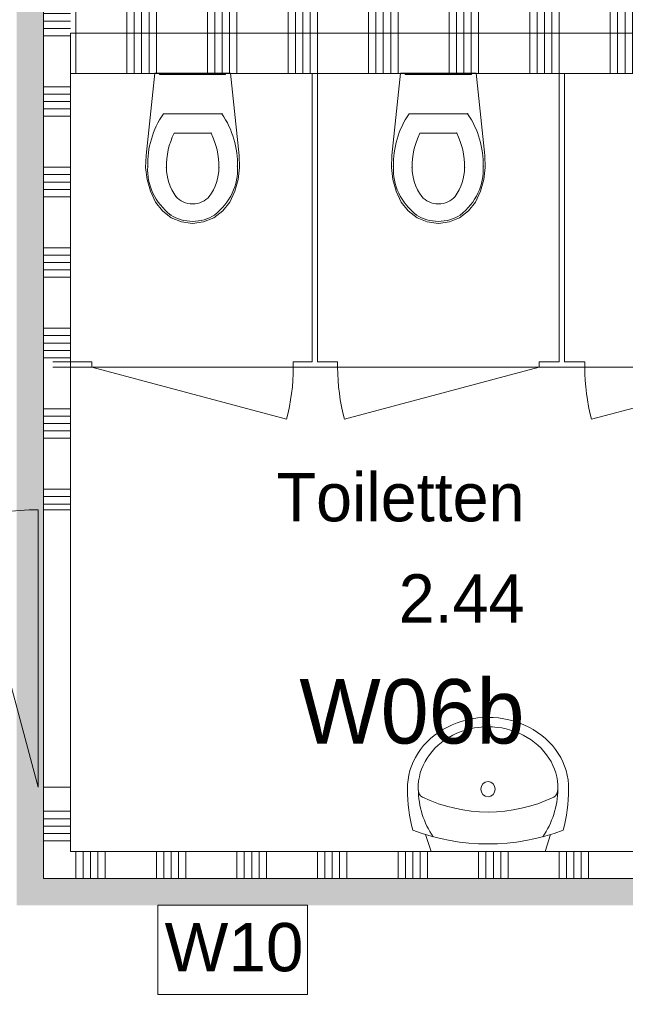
# Model space of a CAD drawing. Header units: millimetres. Extents: x -409 to 257590, y -7854 to 67330.
# Tile 164 of 205: x 62191 to 64446, y 16681 to 20350. Entities that reach past the tile are written whole.
import ezdxf
from ezdxf.enums import TextEntityAlignment as Align

# ---------------------------------------------------------------- set-up
doc = ezdxf.new("R2010")
doc.units = ezdxf.units.MM
doc.header["$MEASUREMENT"] = 0
for name, color, linetype in [('Info Wandafwerking aanduiding', 7, 'Continuous'), ('Info Wandafwerking aanduiding Doorsnede-arcering', 7, 'Continuous'), ('New_# trashcan Laagscheidingslijnen', 7, 'Continuous'), ('New_22 NC Binnenwanden', 7, 'Continuous'), ('New_22 NC Binnenwanden Deuren', 7, 'Continuous'), ('New_22 NC Binnenwanden Doorsnede-arcering', 7, 'Continuous'), ('New_22 NC Binnenwanden Laagscheidingslijnen', 7, 'Continuous'), ('New_72 Vaste Inrichting', 7, 'Continuous'), ('New_72 Vaste Inrichting Deuren', 7, 'Continuous'), ('New_72 Vaste Inrichting Laagscheidingslijnen', 7, 'Continuous'), ('New_74 Sanitair', 7, 'Continuous'), ('New_Z Ruimtefuncties', 7, 'Continuous'), ('New_Z Ruimtefuncties Zone omranding', 7, 'Continuous'), ('New_Z Ruimtefuncties Zone tekst', 7, 'Continuous')]:
    doc.layers.add(name, color=color, linetype=linetype)
doc.styles.add('GENERATED_STYLE_1', font='txt')
doc.styles.add('GENERATED_STYLE_2', font='txt')

# ---------------------------------------------------------------- blocks, each defined once
blk = doc.blocks.new('*X596')
at = {"layer": 'New_22 NC Binnenwanden Doorsnede-arcering', "color": 254, "linetype": 'Continuous', "lineweight": 0, "true_color": 0xe9ebeb}
for p, q in [((62400, 17250), (62400, 17150)), ((62427.4, 17250), (62427.4, 17150)), ((62454.9, 17250), (62454.9, 17150)), ((62482.3, 17250), (62482.3, 17150)), ((62509.7, 17250), (62509.7, 17150)), ((62700, 17250), (62700, 17150)), ((62727.4, 17250), (62727.4, 17150)), ((62754.9, 17250), (62754.9, 17150)), ((62782.3, 17250), (62782.3, 17150)), ((62809.7, 17250), (62809.7, 17150)), ((63000, 17250), (63000, 17150)), ((63027.4, 17250), (63027.4, 17150)), ((63054.9, 17250), (63054.9, 17150)), ((63082.3, 17250), (63082.3, 17150)), ((63109.7, 17250), (63109.7, 17150)), ((63300, 17250), (63300, 17150)), ((63327.4, 17250), (63327.4, 17150)), ((63354.9, 17250), (63354.9, 17150)), ((63382.3, 17250), (63382.3, 17150)), ((63409.7, 17250), (63409.7, 17150)), ((63600, 17250), (63600, 17150)), ((63627.4, 17250), (63627.4, 17150)), ((63654.9, 17250), (63654.9, 17150)), ((63682.3, 17250), (63682.3, 17150)), ((63709.7, 17250), (63709.7, 17150)), ((63900, 17250), (63900, 17150)), ((63927.4, 17250), (63927.4, 17150)), ((63954.9, 17250), (63954.9, 17150)), ((63982.3, 17250), (63982.3, 17150)), ((64009.7, 17250), (64009.7, 17150)), ((64200, 17250), (64200, 17150)), ((64227.4, 17250), (64227.4, 17150)), ((64254.9, 17250), (64254.9, 17150)), ((64282.3, 17250), (64282.3, 17150)), ((64309.7, 17250), (64309.7, 17150))]:
    blk.add_line(p, q, dxfattribs=at)
blk = doc.blocks.new('Wall_131_2', base_point=(62280, 17250))
at = {"layer": 'New_22 NC Binnenwanden', "color": 8, "linetype": 'Continuous', "lineweight": 0, "true_color": 0x778488, "flags": 128}
for points in [[(65435, 17250), (62380, 17250)], [(62380, 17150), (71479.5, 17150)]]:
    blk.add_lwpolyline(points, dxfattribs=at)
at = {"layer": 'New_22 NC Binnenwanden', "color": 8, "lineweight": 0, "true_color": 0x778488}
blk.add_blockref('*X596', (0, 0), dxfattribs=at)
blk = doc.blocks.new('D1 22_6')
at = {"layer": 'New_72 Vaste Inrichting Deuren', "color": 1, "linetype": 'Continuous', "lineweight": 0}
for q in [(-349.4, 194.1), (-375, 0)]:
    blk.add_line((375, 0), q, dxfattribs=at)
at = {"layer": 'New_72 Vaste Inrichting Deuren', "color": 9, "linetype": 'Continuous', "lineweight": 0}
for p, q in [((-375, -0.1), (-375, -20)), ((375, -0.1), (375, -20))]:
    blk.add_line(p, q, dxfattribs=at)
at = {"layer": 'New_72 Vaste Inrichting Deuren', "color": 1, "linetype": 'Continuous', "lineweight": 0}
blk.add_arc((375, 0), 750, 165, 180, dxfattribs=at)
blk = doc.blocks.new('Wall_192_2', base_point=(62280, 19065))
at = {"layer": 'New_# trashcan Laagscheidingslijnen', "color": 9, "linetype": 'Continuous', "lineweight": 0}
for p, q in [((62414.5, 19075), (62314.5, 19075)), ((62314.5, 19055), (62414.5, 19055)), ((66877.6, 19075), (66777.6, 19075)), ((66777.6, 19055), (66877.6, 19055))]:
    blk.add_line(p, q, dxfattribs=at)
at = {"layer": 'New_72 Vaste Inrichting', "color": 9, "linetype": 'Continuous', "lineweight": 0}
for p, q in [((62460, 19055.1), (62460, 19075)), ((63210, 19055.1), (63210, 19075)), ((63375, 19055.1), (63375, 19075)), ((64125, 19055.1), (64125, 19075)), ((64295, 19055.1), (64295, 19075)), ((65045, 19055.1), (65045, 19075)), ((65215, 19055.1), (65215, 19075)), ((65965, 19055.1), (65965, 19075)), ((66130, 19055.1), (66130, 19075)), ((66880, 19055.1), (66880, 19075))]:
    blk.add_line(p, q, dxfattribs=at)
at = {"layer": 'New_72 Vaste Inrichting', "color": 9, "linetype": 'Continuous', "lineweight": 0, "flags": 128}
for points in [[(62460, 19075), (62414.5, 19075)], [(62414.5, 19055), (62460, 19055)], [(63280, 19075), (63210, 19075)], [(63210, 19055), (63375, 19055)], [(63375, 19075), (63300, 19075)], [(64200, 19075), (64125, 19075)], [(64125, 19055), (64295, 19055)], [(64295, 19075), (64220, 19075)], [(65120, 19075), (65045, 19075)], [(65045, 19055), (65215, 19055)], [(65215, 19075), (65140, 19075)], [(66040, 19075), (65965, 19075)], [(65965, 19055), (66130, 19055)], [(66130, 19075), (66060, 19075)], [(66960, 19075), (66880, 19075)], [(66880, 19055), (66960, 19055)], [(67060, 19055), (67060, 19075)]]:
    blk.add_lwpolyline(points, dxfattribs=at)
at = {"layer": 'New_72 Vaste Inrichting Laagscheidingslijnen', "color": 8, "linetype": 'Continuous', "lineweight": 0, "true_color": 0x778488}
for p, q in [((66960, 19075), (66960, 19055)), ((67060, 19055), (67060, 19075))]:
    blk.add_line(p, q, dxfattribs=at)
at = {"layer": 'New_72 Vaste Inrichting Deuren', "color": 1, "linetype": 'Continuous', "lineweight": 0, "zscale": 1000, "rotation": 180}
blk.add_blockref('D1 22_6', (62835, 19055), dxfattribs=at)
at = {"layer": 'New_72 Vaste Inrichting Deuren', "color": 1, "linetype": 'Continuous', "lineweight": 0, "xscale": -1, "zscale": 1000, "rotation": 180}
for p in [(63750, 19055), (64670, 19055), (65590, 19055), (66505, 19055)]:
    blk.add_blockref('D1 22_6', p, dxfattribs=at)
blk = doc.blocks.new('Wall_194_2', base_point=(64210, 19065))
at = {"layer": 'New_# trashcan Laagscheidingslijnen', "color": 9, "linetype": 'Continuous', "lineweight": 0}
for p, q in [((64200, 20133.8), (64200, 20033.8)), ((64220, 20033.8), (64220, 20133.8))]:
    blk.add_line(p, q, dxfattribs=at)
at = {"layer": 'New_72 Vaste Inrichting', "color": 9, "linetype": 'Continuous', "lineweight": 0}
blk.add_line((64220, 20150), (64200, 20150), dxfattribs=at)
at = {"layer": 'New_72 Vaste Inrichting', "color": 9, "linetype": 'Continuous', "lineweight": 0, "flags": 128}
for points in [[(64220, 20300), (64200, 20300)], [(64200, 20150), (64200, 20133.8)], [(64220, 20133.8), (64220, 20150)], [(64200, 20033.8), (64200, 19075)], [(64220, 19075), (64220, 20033.8)]]:
    blk.add_lwpolyline(points, dxfattribs=at)
blk = doc.blocks.new('*X838')
at = {"layer": 'New_22 NC Binnenwanden Doorsnede-arcering', "color": 254, "linetype": 'Continuous', "lineweight": 0, "true_color": 0xe9ebeb}
for p, q in [((63490.3, 20150), (63490.3, 20300)), ((63517.7, 20150), (63517.7, 20300)), ((63545.1, 20150), (63545.1, 20300)), ((63572.6, 20150), (63572.6, 20300)), ((63600, 20150), (63600, 20300)), ((63790.3, 20150), (63790.3, 20300)), ((63817.7, 20150), (63817.7, 20300)), ((63845.1, 20150), (63845.1, 20300)), ((63872.6, 20150), (63872.6, 20300)), ((63900, 20150), (63900, 20300)), ((64090.3, 20150), (64090.3, 20300)), ((64117.7, 20150), (64117.7, 20300)), ((64145.1, 20150), (64145.1, 20300)), ((64172.6, 20150), (64172.6, 20300)), ((64200, 20150), (64200, 20300)), ((64390.3, 20150), (64390.3, 20300)), ((64417.7, 20150), (64417.7, 20300)), ((64445.1, 20150), (64445.1, 20300)), ((64472.6, 20150), (64472.6, 20300)), ((64500, 20150), (64500, 20300)), ((64690.3, 20150), (64690.3, 20300)), ((64717.7, 20150), (64717.7, 20300)), ((64745.1, 20150), (64745.1, 20300)), ((64772.6, 20150), (64772.6, 20300)), ((64800, 20150), (64800, 20300)), ((64990.3, 20150), (64990.3, 20300)), ((65017.7, 20150), (65017.7, 20300)), ((65045.1, 20150), (65045.1, 20300)), ((65072.6, 20150), (65072.6, 20300)), ((65100, 20150), (65100, 20300)), ((65290.3, 20150), (65290.3, 20300)), ((65317.7, 20150), (65317.7, 20300)), ((65345.1, 20150), (65345.1, 20300)), ((65372.6, 20150), (65372.6, 20300)), ((65400, 20150), (65400, 20300)), ((65590.3, 20150), (65590.3, 20300)), ((65617.7, 20150), (65617.7, 20300)), ((65645.1, 20150), (65645.1, 20300)), ((65672.6, 20150), (65672.6, 20300)), ((65700, 20150), (65700, 20300)), ((65890.3, 20150), (65890.3, 20300)), ((65917.7, 20150), (65917.7, 20300)), ((65945.1, 20150), (65945.1, 20300)), ((65972.6, 20150), (65972.6, 20300)), ((66000, 20150), (66000, 20300)), ((66190.3, 20150), (66190.3, 20300)), ((66217.7, 20150), (66217.7, 20300)), ((66245.1, 20150), (66245.1, 20300)), ((66272.6, 20150), (66272.6, 20300)), ((66300, 20150), (66300, 20300)), ((66490.3, 20150), (66490.3, 20300)), ((66517.7, 20150), (66517.7, 20300)), ((66545.1, 20150), (66545.1, 20300)), ((66572.6, 20150), (66572.6, 20300)), ((66600, 20150), (66600, 20300)), ((66790.3, 20150), (66790.3, 20300)), ((66817.7, 20150), (66817.7, 20300)), ((66845.1, 20150), (66845.1, 20300)), ((66872.6, 20150), (66872.6, 20300)), ((66900, 20150), (66900, 20300))]:
    blk.add_line(p, q, dxfattribs=at)
blk = doc.blocks.new('*X839')
at = {"layer": 'New_22 NC Binnenwanden Doorsnede-arcering', "color": 254, "linetype": 'Continuous', "lineweight": 0, "true_color": 0xe9ebeb}
for p, q in [((62400, 20150), (62400, 20300)), ((62590.3, 20150), (62590.3, 20300)), ((62617.7, 20150), (62617.7, 20300)), ((62645.1, 20150), (62645.1, 20300)), ((62672.6, 20150), (62672.6, 20300)), ((62700, 20150), (62700, 20300)), ((62890.3, 20150), (62890.3, 20300)), ((62917.7, 20150), (62917.7, 20300)), ((62945.1, 20150), (62945.1, 20300)), ((62972.6, 20150), (62972.6, 20300)), ((63000, 20150), (63000, 20300)), ((63190.3, 20150), (63190.3, 20300)), ((63217.7, 20150), (63217.7, 20300)), ((63245.1, 20150), (63245.1, 20300)), ((63272.6, 20150), (63272.6, 20300))]:
    blk.add_line(p, q, dxfattribs=at)
blk = doc.blocks.new('*X840')
at = {"layer": 'New_22 NC Binnenwanden Doorsnede-arcering', "color": 254, "linetype": 'Continuous', "lineweight": 0, "true_color": 0xe9ebeb}
blk.add_line((63300, 20149.993), (63300, 20299.993), dxfattribs=at)
blk = doc.blocks.new('Wall_195_2', base_point=(62280, 20150))
at = {"layer": 'New_22 NC Binnenwanden', "color": 8, "linetype": 'Continuous', "lineweight": 0, "true_color": 0x778488, "flags": 128}
for points in [[(63280, 20300), (62380, 20300)], [(62380, 20300), (62380, 20150)], [(66960, 20300), (63300, 20300)], [(67060, 20150), (67060, 20300)], [(62380, 20150), (63280, 20150)], [(63300, 20150), (66960, 20150)]]:
    blk.add_lwpolyline(points, dxfattribs=at)
at = {"layer": 'New_22 NC Binnenwanden Laagscheidingslijnen', "color": 8, "linetype": 'Continuous', "lineweight": 0, "true_color": 0x778488}
for p, q in [((66960, 20300), (66960, 20150)), ((67060, 20150), (67060, 20300))]:
    blk.add_line(p, q, dxfattribs=at)
at = {"layer": 'New_72 Vaste Inrichting Laagscheidingslijnen', "color": 8, "linetype": 'Continuous', "lineweight": 0, "true_color": 0x778488}
for p, q in [((63300, 20300), (63280, 20300)), ((63280, 20150), (63300, 20150))]:
    blk.add_line(p, q, dxfattribs=at)
at = {"layer": 'New_22 NC Binnenwanden', "color": 8, "lineweight": 0, "true_color": 0x778488}
for name in ['*X839', '*X840', '*X838']:
    blk.add_blockref(name, (0, 0), dxfattribs=at)
blk = doc.blocks.new('Wall_196_2', base_point=(63290, 19065))
at = {"layer": 'New_# trashcan Laagscheidingslijnen', "color": 9, "linetype": 'Continuous', "lineweight": 0}
for p, q in [((63280, 20133.8), (63280, 20033.8)), ((63300, 20033.8), (63300, 20133.8))]:
    blk.add_line(p, q, dxfattribs=at)
at = {"layer": 'New_72 Vaste Inrichting', "color": 9, "linetype": 'Continuous', "lineweight": 0, "flags": 128}
for points in [[(63300, 20300), (63280, 20300)], [(63280, 20150), (63280, 20133.8)], [(63300, 20133.8), (63300, 20150)], [(63280, 20033.8), (63280, 19075)], [(63300, 19075), (63300, 20033.8)]]:
    blk.add_lwpolyline(points, dxfattribs=at)
at = {"layer": 'New_72 Vaste Inrichting Laagscheidingslijnen', "color": 8, "linetype": 'Continuous', "lineweight": 0, "true_color": 0x778488}
for p, q in [((63300, 20300), (63280, 20300)), ((63280, 20150), (63300, 20150))]:
    blk.add_line(p, q, dxfattribs=at)
blk = doc.blocks.new('*X1216')
at = {"layer": 'New_22 NC Binnenwanden Doorsnede-arcering', "color": 254, "linetype": 'Continuous', "lineweight": 0, "true_color": 0xe9ebeb}
for p, q in [((62380, 17400), (62280, 17400)), ((62380, 17372.6), (62280, 17372.6)), ((62380, 17345.1), (62280, 17345.1)), ((62380, 17317.7), (62280, 17317.7)), ((62380, 17290.3), (62280, 17290.3))]:
    blk.add_line(p, q, dxfattribs=at)
blk = doc.blocks.new('*X1217')
at = {"layer": 'New_22 NC Binnenwanden Doorsnede-arcering', "color": 254, "linetype": 'Continuous', "lineweight": 0, "true_color": 0xe9ebeb}
for p, q in [((62380, 22200), (62280, 22200)), ((62380, 22172.6), (62280, 22172.6)), ((62380, 22145.1), (62280, 22145.1)), ((62380, 22117.7), (62280, 22117.7)), ((62380, 22090.3), (62280, 22090.3)), ((62380, 21900), (62280, 21900)), ((62380, 21872.6), (62280, 21872.6)), ((62380, 21845.1), (62280, 21845.1)), ((62380, 21817.7), (62280, 21817.7)), ((62380, 21790.3), (62280, 21790.3)), ((62380, 21600), (62280, 21600)), ((62380, 21572.6), (62280, 21572.6)), ((62380, 21545.1), (62280, 21545.1)), ((62380, 21517.7), (62280, 21517.7)), ((62380, 21490.3), (62280, 21490.3)), ((62380, 21300), (62280, 21300)), ((62380, 21272.6), (62280, 21272.6)), ((62380, 21245.1), (62280, 21245.1)), ((62380, 21217.7), (62280, 21217.7)), ((62380, 21190.3), (62280, 21190.3)), ((62380, 21000), (62280, 21000)), ((62380, 20972.6), (62280, 20972.6)), ((62380, 20945.1), (62280, 20945.1)), ((62380, 20917.7), (62280, 20917.7)), ((62380, 20890.3), (62280, 20890.3)), ((62380, 20700), (62280, 20700)), ((62380, 20672.6), (62280, 20672.6)), ((62380, 20645.1), (62280, 20645.1)), ((62380, 20617.7), (62280, 20617.7)), ((62380, 20590.3), (62280, 20590.3)), ((62380, 20400), (62280, 20400)), ((62380, 20372.6), (62280, 20372.6)), ((62380, 20345.1), (62280, 20345.1)), ((62380, 20317.7), (62280, 20317.7)), ((62380, 20290.3), (62280, 20290.3)), ((62380, 20100), (62280, 20100)), ((62380, 20072.6), (62280, 20072.6)), ((62380, 20045.1), (62280, 20045.1)), ((62380, 20017.7), (62280, 20017.7)), ((62380, 19990.3), (62280, 19990.3)), ((62380, 19800), (62280, 19800)), ((62380, 19772.6), (62280, 19772.6)), ((62380, 19745.1), (62280, 19745.1)), ((62380, 19717.7), (62280, 19717.7)), ((62380, 19690.3), (62280, 19690.3)), ((62380, 19500), (62280, 19500)), ((62380, 19472.6), (62280, 19472.6)), ((62380, 19445.1), (62280, 19445.1)), ((62380, 19417.7), (62280, 19417.7)), ((62380, 19390.3), (62280, 19390.3)), ((62380, 19200), (62280, 19200)), ((62380, 19172.6), (62280, 19172.6)), ((62380, 19145.1), (62280, 19145.1)), ((62380, 19117.7), (62280, 19117.7)), ((62380, 19090.3), (62280, 19090.3)), ((62380, 18900), (62280, 18900)), ((62380, 18872.6), (62280, 18872.6)), ((62380, 18845.1), (62280, 18845.1)), ((62380, 18817.7), (62280, 18817.7)), ((62380, 18790.3), (62280, 18790.3)), ((62380, 18600), (62280, 18600)), ((62380, 18572.6), (62280, 18572.6)), ((62380, 18545.1), (62280, 18545.1))]:
    blk.add_line(p, q, dxfattribs=at)
blk = doc.blocks.new('D1 22_11')
at = {"layer": 'New_22 NC Binnenwanden Deuren', "color": 1, "linetype": 'Continuous', "lineweight": 0}
for q in [(-481.8, 267.6), (-517, 0)]:
    blk.add_line((517, 0), q, dxfattribs=at)
at = {"layer": 'New_22 NC Binnenwanden Deuren', "color": 7, "linetype": 'Continuous', "lineweight": 0}
for p, q in [((-517, -20), (-517, -120)), ((-517, -20), (-517, -120)), ((517, -20), (517, -120)), ((517, -20), (517, -120))]:
    blk.add_line(p, q, dxfattribs=at)
at = {"layer": 'New_22 NC Binnenwanden Deuren', "color": 1, "linetype": 'Continuous', "lineweight": 0}
blk.add_arc((517, 0), 1034, 165, 180, dxfattribs=at)
blk = doc.blocks.new('Wall_280_2', base_point=(62280, 17150))
at = {"layer": 'New_22 NC Binnenwanden', "color": 8, "linetype": 'Continuous', "lineweight": 0, "true_color": 0x778488}
for p, q in [((62280, 18523.6), (62380, 18523.6)), ((62280, 17489.6), (62380, 17489.6))]:
    blk.add_line(p, q, dxfattribs=at)
at = {"layer": 'New_22 NC Binnenwanden', "color": 8, "linetype": 'Continuous', "lineweight": 0, "true_color": 0x778488, "flags": 128}
for points in [[(62280, 22203.7), (62280, 18523.6)], [(62380, 18523.6), (62380, 20300)], [(62280, 17489.6), (62280, 17150)], [(62380, 17250), (62380, 17489.6)], [(62280, 17150), (62380, 17150)]]:
    blk.add_lwpolyline(points, dxfattribs=at)
at = {"layer": 'New_22 NC Binnenwanden', "color": 8, "lineweight": 0, "true_color": 0x778488}
for name in ['*X1217', '*X1216']:
    blk.add_blockref(name, (0, 0), dxfattribs=at)
at = {"layer": 'New_22 NC Binnenwanden Deuren', "color": 1, "linetype": 'Continuous', "lineweight": 0, "xscale": -1, "zscale": 1000, "rotation": 90}
blk.add_blockref('D1 22_11', (62260, 18006.6), dxfattribs=at)
blk = doc.blocks.new('*X1225')
at = {"layer": 'New_22 NC Binnenwanden Doorsnede-arcering', "color": 254, "linetype": 'Continuous', "lineweight": 0, "true_color": 0xe9ebeb}
for p, q in [((62400, 20328.4), (62400, 20400)), ((62590.3, 20328.4), (62590.3, 20400)), ((62617.7, 20328.4), (62617.7, 20400)), ((62645.1, 20328.4), (62645.1, 20400)), ((62672.6, 20328.4), (62672.6, 20400)), ((62700, 20328.4), (62700, 20400)), ((62890.3, 20328.4), (62890.3, 20400)), ((62917.7, 20328.4), (62917.7, 20400)), ((62945.1, 20328.4), (62945.1, 20400)), ((62972.6, 20328.4), (62972.6, 20400)), ((63000, 20328.4), (63000, 20400)), ((63190.3, 20328.4), (63190.3, 20400)), ((63217.7, 20328.4), (63217.7, 20400)), ((63245.1, 20328.4), (63245.1, 20400)), ((63272.6, 20328.4), (63272.6, 20400)), ((63300, 20328.4), (63300, 20400)), ((63490.3, 20328.4), (63490.3, 20400)), ((63517.7, 20328.4), (63517.7, 20400)), ((63545.1, 20328.4), (63545.1, 20400)), ((63572.6, 20328.4), (63572.6, 20400)), ((63600, 20328.4), (63600, 20400)), ((63790.3, 20328.4), (63790.3, 20400)), ((63817.7, 20328.4), (63817.7, 20400)), ((63845.1, 20328.4), (63845.1, 20400)), ((63872.6, 20328.4), (63872.6, 20400)), ((63900, 20328.4), (63900, 20400)), ((64090.3, 20328.4), (64090.3, 20400)), ((64117.7, 20328.4), (64117.7, 20400)), ((64145.1, 20328.4), (64145.1, 20400)), ((64172.6, 20328.4), (64172.6, 20400)), ((64200, 20328.4), (64200, 20400)), ((64390.3, 20328.4), (64390.3, 20400)), ((64417.7, 20328.4), (64417.7, 20400)), ((64445.1, 20328.4), (64445.1, 20400)), ((64472.6, 20328.4), (64472.6, 20400)), ((64500, 20328.4), (64500, 20400)), ((64690.3, 20328.4), (64690.3, 20400)), ((64717.7, 20328.4), (64717.7, 20400)), ((64745.1, 20328.4), (64745.1, 20400)), ((64772.6, 20328.4), (64772.6, 20400)), ((64800, 20328.4), (64800, 20400)), ((64990.3, 20328.4), (64990.3, 20400)), ((65017.7, 20328.4), (65017.7, 20400)), ((65045.1, 20328.4), (65045.1, 20400)), ((65072.6, 20328.4), (65072.6, 20400)), ((65100, 20328.4), (65100, 20400)), ((65290.3, 20328.4), (65290.3, 20400)), ((65317.7, 20328.4), (65317.7, 20400)), ((65345.1, 20328.4), (65345.1, 20400)), ((65372.6, 20328.4), (65372.6, 20400)), ((65400, 20328.4), (65400, 20400)), ((65590.3, 20328.4), (65590.3, 20400)), ((65617.7, 20328.4), (65617.7, 20400)), ((65645.1, 20328.4), (65645.1, 20400)), ((65672.6, 20328.4), (65672.6, 20400)), ((65700, 20328.4), (65700, 20400)), ((65890.3, 20328.4), (65890.3, 20400)), ((65917.7, 20328.4), (65917.7, 20400)), ((65945.1, 20328.4), (65945.1, 20400)), ((65972.6, 20328.4), (65972.6, 20400)), ((66000, 20328.4), (66000, 20400)), ((66190.3, 20328.4), (66190.3, 20400)), ((66217.7, 20328.4), (66217.7, 20400)), ((66245.1, 20328.4), (66245.1, 20400)), ((66272.6, 20328.4), (66272.6, 20400)), ((66300, 20328.4), (66300, 20400)), ((66490.3, 20328.4), (66490.3, 20400)), ((66517.7, 20328.4), (66517.7, 20400)), ((66545.1, 20328.4), (66545.1, 20400)), ((66572.6, 20328.4), (66572.6, 20400)), ((66600, 20328.4), (66600, 20400)), ((66790.3, 20328.4), (66790.3, 20400)), ((66817.7, 20328.4), (66817.7, 20400)), ((66845.1, 20328.4), (66845.1, 20400)), ((66872.6, 20328.4), (66872.6, 20400)), ((66900, 20328.4), (66900, 20400)), ((62400, 20300), (62400, 20328.4)), ((62590.3, 20300), (62590.3, 20328.4)), ((62617.7, 20300), (62617.7, 20328.4)), ((62645.1, 20300), (62645.1, 20328.4)), ((62672.6, 20300), (62672.6, 20328.4)), ((62700, 20300), (62700, 20328.4)), ((62890.3, 20300), (62890.3, 20328.4)), ((62917.7, 20300), (62917.7, 20328.4)), ((62945.1, 20300), (62945.1, 20328.4)), ((62972.6, 20300), (62972.6, 20328.4)), ((63000, 20300), (63000, 20328.4)), ((63190.3, 20300), (63190.3, 20328.4)), ((63217.7, 20300), (63217.7, 20328.4)), ((63245.1, 20300), (63245.1, 20328.4)), ((63272.6, 20300), (63272.6, 20328.4)), ((63300, 20300), (63300, 20328.4)), ((63490.3, 20300), (63490.3, 20328.4)), ((63517.7, 20300), (63517.7, 20328.4)), ((63545.1, 20300), (63545.1, 20328.4)), ((63572.6, 20300), (63572.6, 20328.4)), ((63600, 20300), (63600, 20328.4)), ((63790.3, 20300), (63790.3, 20328.4)), ((63817.7, 20300), (63817.7, 20328.4)), ((63845.1, 20300), (63845.1, 20328.4)), ((63872.6, 20300), (63872.6, 20328.4)), ((63900, 20300), (63900, 20328.4)), ((64090.3, 20300), (64090.3, 20328.4)), ((64117.7, 20300), (64117.7, 20328.4)), ((64145.1, 20300), (64145.1, 20328.4)), ((64172.6, 20300), (64172.6, 20328.4)), ((64200, 20300), (64200, 20328.4)), ((64390.3, 20300), (64390.3, 20328.4)), ((64417.7, 20300), (64417.7, 20328.4)), ((64445.1, 20300), (64445.1, 20328.4)), ((64472.6, 20300), (64472.6, 20328.4)), ((64500, 20300), (64500, 20328.4)), ((64690.3, 20300), (64690.3, 20328.4)), ((64717.7, 20300), (64717.7, 20328.4)), ((64745.1, 20300), (64745.1, 20328.4)), ((64772.6, 20300), (64772.6, 20328.4)), ((64800, 20300), (64800, 20328.4)), ((64990.3, 20300), (64990.3, 20328.4)), ((65017.7, 20300), (65017.7, 20328.4)), ((65045.1, 20300), (65045.1, 20328.4)), ((65072.6, 20300), (65072.6, 20328.4)), ((65100, 20300), (65100, 20328.4)), ((65290.3, 20300), (65290.3, 20328.4)), ((65317.7, 20300), (65317.7, 20328.4)), ((65345.1, 20300), (65345.1, 20328.4)), ((65372.6, 20300), (65372.6, 20328.4)), ((65400, 20300), (65400, 20328.4)), ((65590.3, 20300), (65590.3, 20328.4)), ((65617.7, 20300), (65617.7, 20328.4)), ((65645.1, 20300), (65645.1, 20328.4)), ((65672.6, 20300), (65672.6, 20328.4)), ((65700, 20300), (65700, 20328.4)), ((65890.3, 20300), (65890.3, 20328.4)), ((65917.7, 20300), (65917.7, 20328.4)), ((65945.1, 20300), (65945.1, 20328.4)), ((65972.6, 20300), (65972.6, 20328.4)), ((66000, 20300), (66000, 20328.4)), ((66190.3, 20300), (66190.3, 20328.4)), ((66217.7, 20300), (66217.7, 20328.4)), ((66245.1, 20300), (66245.1, 20328.4)), ((66272.6, 20300), (66272.6, 20328.4)), ((66300, 20300), (66300, 20328.4)), ((66490.3, 20300), (66490.3, 20328.4)), ((66517.7, 20300), (66517.7, 20328.4)), ((66545.1, 20300), (66545.1, 20328.4)), ((66572.6, 20300), (66572.6, 20328.4)), ((66600, 20300), (66600, 20328.4)), ((66790.3, 20300), (66790.3, 20328.4)), ((66817.7, 20300), (66817.7, 20328.4)), ((66845.1, 20300), (66845.1, 20328.4)), ((66872.6, 20300), (66872.6, 20328.4)), ((66900, 20300), (66900, 20328.4))]:
    blk.add_line(p, q, dxfattribs=at)
blk = doc.blocks.new('Wall_282_2', base_point=(62280, 20300))
at = {"layer": 'New_22 NC Binnenwanden', "color": 8, "linetype": 'Continuous', "lineweight": 0, "true_color": 0x778488, "flags": 128}
for points in [[(66960, 20400), (62380, 20400)], [(66960, 20400), (66960, 20300)], [(62380, 20300), (66960, 20300)]]:
    blk.add_lwpolyline(points, dxfattribs=at)
at = {"layer": 'New_22 NC Binnenwanden', "color": 8, "lineweight": 0, "true_color": 0x778488}
blk.add_blockref('*X1225', (0, 0), dxfattribs=at)
blk = doc.blocks.new('Wall_445_2', base_point=(74310, 17150))
at = {"layer": 'Info Wandafwerking aanduiding Doorsnede-arcering', "linetype": 'Continuous', "lineweight": 0}
for points in [[(62280, 17150), (62180, 17050), (62280, 17050)], [(62180, 17150), (62180, 17050), (62280, 17150)], [(62280, 17050), (74310, 17050), (74310, 17150), (62280, 17150)]]:
    blk.add_hatch(color=1, dxfattribs=at).paths.add_polyline_path(points)
blk = doc.blocks.new('Wall_446_2', base_point=(62280, 17150))
at = {"layer": 'Info Wandafwerking aanduiding Doorsnede-arcering', "linetype": 'Continuous', "lineweight": 0}
blk.add_hatch(color=1, dxfattribs=at).paths.add_polyline_path([(62280, 17150), (62280, 26025), (62180, 26025), (62180, 17150)])
blk = doc.blocks.new('Toilet 22')
at = {"layer": 'New_74 Sanitair', "color": 1, "linetype": 'Continuous', "lineweight": 0}
for p, q in [((-141, 0), (-173.3, -306.6)), ((141, 0), (-141, 0)), ((123, 0), (-123, 0)), ((-123, 0), (-123, -5)), ((123, -5), (123, 0)), ((173.3, -306.6), (141, 0)), ((-123, -5), (123, -5)), ((0, -151.4), (-108.9, -151.4)), ((108.9, -151.4), (0, -151.4)), ((0, -223.6), (-68.8, -223.6)), ((68.8, -223.6), (0, -223.6)), ((-173.3, -306.6), (-174.9, -351.8)), ((174.9, -351.8), (173.3, -306.6)), ((-174.9, -351.8), (-169.4, -396.7)), ((169.4, -396.7), (174.9, -351.8)), ((-169.4, -396.7), (-157, -440.3)), ((157, -440.3), (169.4, -396.7)), ((-157, -440.3), (-138, -481.3)), ((138, -481.3), (157, -440.3)), ((62.1, -459.7), (62.1, -459.7)), ((-138, -481.3), (-112.4, -513.9)), ((0, -487.5), (0, -487.5)), ((112.4, -513.9), (138, -481.3)), ((-112.4, -513.9), (-79.4, -538.8)), ((-79.4, -538.8), (-41, -554.6)), ((41, -554.6), (79.4, -538.8)), ((79.4, -538.8), (112.4, -513.9)), ((81.1, -529), (81.1, -529)), ((-41, -554.6), (0, -560)), ((0, -552.4), (0, -552.4)), ((0, -560), (41, -554.6))]:
    blk.add_line(p, q, dxfattribs=at)
for centre, major_axis, start_param, end_param in [((258.1, -339.4), (425.3, 0), 2.612188, 3.165208), ((-258.1, -339.4), (425.3, 0), 6.259569, 6.81259), ((264.5, -347.9), (362.2, 0), 2.738768, 3.154495), ((-264.5, -347.9), (362.2, 0), 6.270283, 6.68601), ((89.5, -360.8), (256.9, 0), 3.085861, 3.98645), ((134.9, -351.4), (232.6, 0), 3.144841, 3.702507), ((-134.9, -351.4), (232.6, 0), 5.722271, 6.279937), ((-89.5, -360.8), (256.9, 0), 5.438328, 6.338917), ((0.8, -419), (78.2, 0), 3.778693, 4.701998), ((-0.8, -419), (78.2, 0), 4.72278, 5.646085), ((0.8, -431.2), (138.5, 0), 4.079884, 4.706528), ((-0.8, -431.2), (138.5, 0), 4.71825, 5.344894)]:
    blk.add_ellipse(centre, major_axis=major_axis, ratio=0.875546, start_param=start_param, end_param=end_param, dxfattribs=at)
for p in [(108.9, -151.4), (68.8, -223.6), (-167, -348.2), (-97.7, -352), (97.7, -352), (167, -348.2), (-62.1, -459.7), (-81.1, -529)]:
    blk.add_point(p, dxfattribs=at)
blk = doc.blocks.new('Wasbak 2 22 KM')
at = {"layer": 'New_74 Sanitair', "color": 1, "linetype": 'Continuous', "lineweight": 0}
for p, q in [((-212.2, 0), (-233.1, -63.4)), ((212.2, 0), (-212.2, 0)), ((212.2, 0), (233.1, -63.4))]:
    blk.add_line(p, q, dxfattribs=at)
for centre, major_axis, ratio, start_param, end_param in [((0, -1041.4), (0, 1013), 0.882121, 5.964482, 6.601889), ((0, -238.1), (0, 294.7), 0.882121, 0.900825, 1.551564), ((0, -238.1), (0, 294.7), 0.882121, 4.731621, 5.38236), ((166.6, -232.4), (0, 528.9), 0.882121, 1.277244, 1.570796), ((-166.6, -232.4), (0, 528.9), 0.882121, 4.712389, 5.005942), ((0, -869.9), (0, 722.5), 0.882121, 5.889409, 6.676962), ((-230, -232.4), (0, 34), 0.882121, 0.507228, 1.570796), ((230, -232.4), (0, 34), 0.882121, 4.712389, 5.775958), ((0, -236.8), (300, 0), 0.877396, 3.124925, 6.299853), ((0, -236.8), (260, 0), 0.877396, 3.122361, 6.302417)]:
    blk.add_ellipse(centre, major_axis=major_axis, ratio=ratio, start_param=start_param, end_param=end_param, dxfattribs=at)
blk.add_ellipse((0, -232.4), major_axis=(0, 28.2), ratio=0.946667, dxfattribs=at)
blk = doc.blocks.new('Toiletten_2.44_10_2', base_point=(63611.7, 18136))
at = {"layer": 'New_Z Ruimtefuncties Zone tekst', "color": 2, "lineweight": 0}
for tag, height, style, p in [('DUMMY_938', 180, 'GENERATED_STYLE_1', (64070.9, 18701.7)), ('ROOM_NAME', 180, 'GENERATED_STYLE_1', (64070.9, 18660.6)), ('DUMMY_939', 180, 'GENERATED_STYLE_1', (64070.9, 18324.6)), ('ROOM_NUMBER', 180, 'GENERATED_STYLE_1', (64070.9, 18283.4)), ('stWallCovering', 240, 'GENERATED_STYLE_2', (64070.9, 17892.6))]:
    blk.add_attdef(tag, text='', height=height, dxfattribs=dict(at, style=style)).set_placement(p, align=Align.TOP_RIGHT)
at = {"layer": 'New_Z Ruimtefuncties Zone tekst', "color": 2, "lineweight": 0, "style": 'GENERATED_STYLE_2'}
blk.add_attdef('DUMMY_940', text='', height=240, dxfattribs=at).set_placement((63152.5, 17947.4), align=Align.TOP_LEFT)

msp = doc.modelspace()

# ---------------------------------------------------------------- linework, layer by layer
at = {"layer": 'Info Wandafwerking aanduiding', "color": 9, "linetype": 'Continuous', "lineweight": 0, "flags": 128}
msp.add_lwpolyline([(62705.8, 17050), (63262.7, 17050), (63262.7, 16717.1), (62705.8, 16717.1)], close=True, dxfattribs=at)
at = {"layer": 'New_Z Ruimtefuncties Zone omranding', "color": 41, "linetype": 'Continuous', "lineweight": 0, "true_color": 0xffeeaa, "flags": 128}
msp.add_lwpolyline([(59080, 28000.6), (59080, 26140.1), (60080, 26140.1), (60080.1, 15250.9), (60080.1, 15250.2), (72142.9, 15250.2), (72142.9, 8950), (74324.8, 8949.9), (74324.8, 8950), (74302.7, 8950), (74302.7, 10850), (74268, 10850, -0.414214), (73168, 11950), (73168, 14150, -0.414214), (74268, 15250), (74302.7, 15250), (74302.7, 17150), (71460, 17150), (62280, 17150), (62280, 26125), (61760, 26125), (61760, 28000.6)], format="xyb", close=True, dxfattribs=at)
at = {"layer": 'New_Z Ruimtefuncties Zone omranding', "color": 41, "linetype": 'Continuous', "lineweight": 0, "true_color": 0xffd5aa, "flags": 128}
msp.add_lwpolyline([(62380, 17250), (65435, 17250), (65435, 17575), (66960, 17575), (66960, 20300), (62380, 20300)], close=True, dxfattribs=at)

# ---------------------------------------------------------------- block references
at = {"layer": 'Info Wandafwerking aanduiding', "color": 1, "lineweight": 0}
for name, p in [('Wall_446_2', (62280, 17150)), ('Wall_445_2', (74310, 17150))]:
    msp.add_blockref(name, p, dxfattribs=at)
at = {"layer": 'New_22 NC Binnenwanden', "color": 8, "lineweight": 0, "true_color": 0x778488}
for name, p in [('Wall_280_2', (62280, 17150)), ('Wall_282_2', (62280, 20300)), ('Wall_195_2', (62280, 20150)), ('Wall_131_2', (62280, 17250))]:
    msp.add_blockref(name, p, dxfattribs=at)
at = {"layer": 'New_72 Vaste Inrichting', "color": 1, "lineweight": 0}
for name, p in [('Wall_196_2', (63290, 19065)), ('Wall_194_2', (64210, 19065)), ('Wall_192_2', (62280, 19065))]:
    msp.add_blockref(name, p, dxfattribs=at)
at = {"layer": 'New_74 Sanitair', "color": 1, "linetype": 'Continuous', "lineweight": 0, "zscale": 1000}
for p in [(62835, 20151), (63750, 20151)]:
    msp.add_blockref('Toilet 22', p, dxfattribs=at)
at = {"layer": 'New_74 Sanitair', "color": 1, "linetype": 'Continuous', "lineweight": 0, "xscale": -1, "zscale": 1000, "rotation": 180}
msp.add_blockref('Wasbak 2 22 KM', (63935, 17250), dxfattribs=at)
at = {"layer": 'New_Z Ruimtefuncties', "color": 2, "linetype": 'Continuous', "lineweight": 0}
msp.add_blockref('Toiletten_2.44_10_2', (63611.7, 18136), dxfattribs=at).add_auto_attribs({'ROOM_NAME': 'Toiletten', 'ROOM_NUMBER': '2.44', 'stWallCovering': 'W06b'})

# ---------------------------------------------------------------- texts
at = {"layer": 'Info Wandafwerking aanduiding', "color": 2, "linetype": 'Continuous', "lineweight": 0, "insert": (62730.8, 16983.9), "char_height": 180, "attachment_point": 1, "style": 'GENERATED_STYLE_1'}
msp.add_mtext('\\A1;{\\pql;\\fArial|b0|i0|c0|p38;W10}', dxfattribs=at)

doc.saveas('drawing.dxf')
